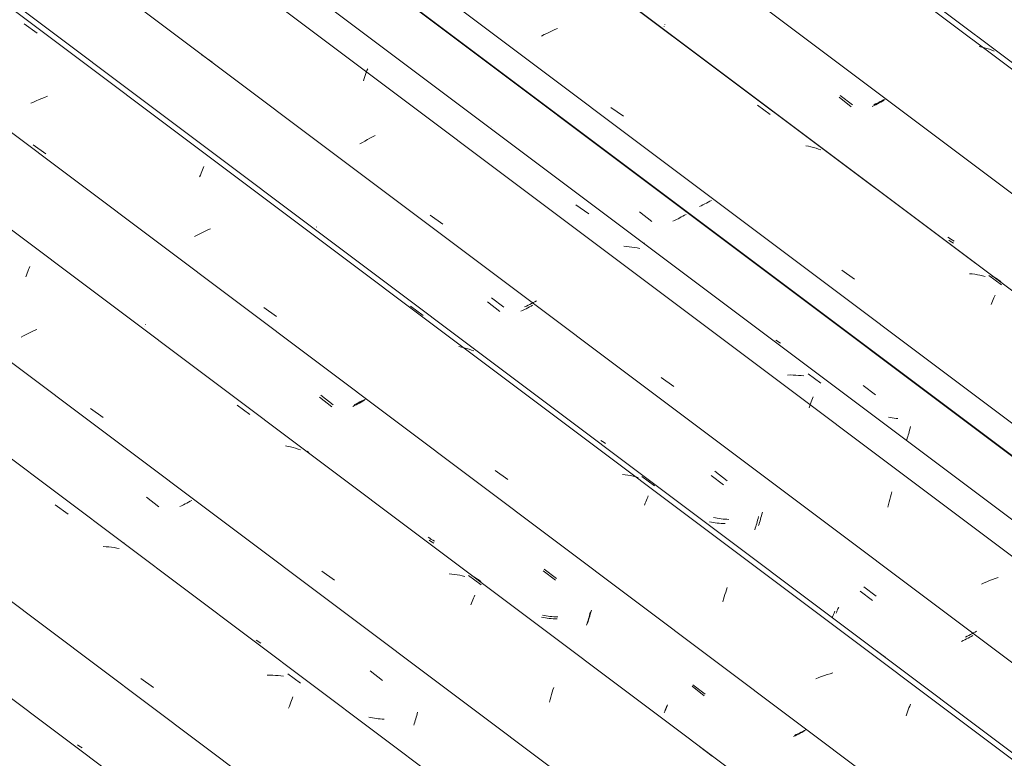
# Model space of a CAD drawing. Header units: metres. Extents: x 6.5 to 21.8, y 0.9 to 11.2.
# Tile 76 of 112: x 14.709 to 15.45, y 6.915 to 7.471. Entities that reach past the tile are written whole.
import ezdxf

# ---------------------------------------------------------------- set-up
doc = ezdxf.new("R2010")
doc.units = ezdxf.units.M
doc.layers.add('A-GLAZ-CWMG', color=7, linetype='Continuous', lineweight=5)

# ---------------------------------------------------------------- blocks, each defined once
blk = doc.blocks.new('FP_66-ISO_02')
at = {"layer": 'A-GLAZ-CWMG'}
blk.add_line((17.18028, 5.10102), (13.73104, 7.68987), dxfattribs=at)
blk = doc.blocks.new('FP_67-ISO_02')
at = {"layer": 'A-GLAZ-CWMG', "color": 9, "true_color": 0xc0c0c0}
for p, q in [((14.75379, 6.92467), (14.75266, 6.92546)), ((14.75495, 6.92391), (14.75379, 6.92467)), ((14.75613, 6.92318), (14.75495, 6.92391))]:
    blk.add_line(p, q, dxfattribs=at)
blk = doc.blocks.new('FP_68-ISO_02')
at = {"layer": 'A-GLAZ-CWMG'}
blk.add_line((17.31428, 5.18068), (13.73104, 7.8701), dxfattribs=at)
at = {"layer": 'A-GLAZ-CWMG', "color": 9, "true_color": 0xc0c0c0}
for p, q in [((14.73601, 7.10602), (14.74564, 7.09904)), ((14.78768, 7.07755), (14.78764, 7.07765)), ((14.78769, 7.0774), (14.78768, 7.07755)), ((14.77418, 7.07453), (14.77212, 7.07465)), ((14.77621, 7.07436), (14.77418, 7.07453)), ((14.77823, 7.07413), (14.77621, 7.07436)), ((14.78023, 7.07385), (14.77823, 7.07413)), ((14.7822, 7.07352), (14.78023, 7.07385)), ((14.78415, 7.07313), (14.7822, 7.07352)), ((14.80038, 6.97543), (14.80996, 6.96873)), ((14.89749, 6.97783), (14.8954, 6.97781)), ((14.89958, 6.9778), (14.89749, 6.97783)), ((14.90164, 6.97773), (14.89958, 6.9778)), ((14.90369, 6.97759), (14.90164, 6.97773)), ((14.90573, 6.97741), (14.90369, 6.97759)), ((14.90774, 6.97717), (14.90573, 6.97741)), ((14.91093, 6.97882), (14.92054, 6.9718)), ((14.91266, 6.95607), (14.9132, 6.95749)), ((14.9132, 6.95749), (14.91373, 6.95886)), ((14.91373, 6.95886), (14.91425, 6.96018)), ((14.91425, 6.96018), (14.91476, 6.96146)), ((14.91157, 6.95311), (14.91212, 6.95461)), ((14.91212, 6.95461), (14.91266, 6.95607))]:
    blk.add_line(p, q, dxfattribs=at)
blk = doc.blocks.new('FP_69-ISO_02')
at = {"layer": 'A-GLAZ-CWMG', "color": 9, "true_color": 0xc0c0c0}
for p, q in [((14.80473, 7.1117), (14.81399, 7.10452)), ((14.83106, 7.10538), (14.82972, 7.10473)), ((14.83239, 7.10603), (14.83106, 7.10538)), ((14.83369, 7.10669), (14.83239, 7.10603)), ((14.83497, 7.10736), (14.83369, 7.10669)), ((14.83623, 7.10802), (14.83497, 7.10736)), ((14.83746, 7.10869), (14.83623, 7.10802)), ((14.83867, 7.10937), (14.83746, 7.10869)), ((14.88835, 7.0034), (14.88723, 7.0042)), ((14.8895, 7.00264), (14.88835, 7.0034)), ((14.89068, 7.0019), (14.8895, 7.00264)), ((14.97293, 6.98111), (14.98218, 6.97393)), ((15.00824, 6.94882), (15.00858, 6.95015)), ((14.97323, 6.94596), (14.97182, 6.94626)), ((14.97465, 6.94569), (14.97323, 6.94596)), ((14.97609, 6.94546), (14.97465, 6.94569)), ((14.97754, 6.94526), (14.97609, 6.94546)), ((14.979, 6.94509), (14.97754, 6.94526)), ((14.98047, 6.94496), (14.979, 6.94509)), ((14.98195, 6.94487), (14.98047, 6.94496)), ((14.98343, 6.9448), (14.98195, 6.94487)), ((15.0061, 6.94137), (15.00647, 6.94255)), ((15.00647, 6.94255), (15.00683, 6.94375)), ((15.00683, 6.94375), (15.0072, 6.94498)), ((15.0072, 6.94498), (15.00755, 6.94624)), ((15.00755, 6.94624), (15.0079, 6.94752)), ((15.0079, 6.94752), (15.00824, 6.94882)), ((15.00573, 6.94022), (15.0061, 6.94137))]:
    blk.add_line(p, q, dxfattribs=at)
blk = doc.blocks.new('FP_70-ISO_02')
at = {"layer": 'A-GLAZ-CWMG'}
blk.add_line((17.44484, 5.25508), (13.74519, 8.03187), dxfattribs=at)
at = {"layer": 'A-GLAZ-CWMG', "color": 9, "true_color": 0xc0c0c0}
for p, q in [((14.71541, 7.2817), (14.71593, 7.283)), ((14.71593, 7.283), (14.71645, 7.28425)), ((14.71645, 7.28425), (14.71695, 7.28546)), ((14.71379, 7.27751), (14.71434, 7.27896)), ((14.71434, 7.27896), (14.71488, 7.28035)), ((14.71488, 7.28035), (14.71541, 7.2817)), ((14.71217, 7.23325), (14.71024, 7.23223)), ((14.71413, 7.23426), (14.71217, 7.23325)), ((14.71611, 7.23525), (14.71413, 7.23426)), ((14.71811, 7.23621), (14.71611, 7.23525)), ((14.72013, 7.23715), (14.71811, 7.23621)), ((14.72218, 7.23806), (14.72013, 7.23715)), ((14.87279, 7.181), (14.88237, 7.17397)), ((14.76246, 7.17855), (14.77202, 7.17183)), ((14.91109, 7.15005), (14.90912, 7.15041)), ((14.91303, 7.14962), (14.91109, 7.15005)), ((14.91494, 7.14915), (14.91303, 7.14962)), ((14.91683, 7.14861), (14.91494, 7.14915)), ((14.91868, 7.14803), (14.91683, 7.14861)), ((14.92051, 7.14738), (14.91868, 7.14803)), ((14.93646, 7.05621), (14.94604, 7.04947)), ((15.03435, 7.05395), (15.03231, 7.05415)), ((15.03636, 7.0537), (15.03435, 7.05395)), ((15.03834, 7.05339), (15.03636, 7.0537)), ((15.04031, 7.05302), (15.03834, 7.05339)), ((15.04225, 7.05261), (15.04031, 7.05302)), ((15.04416, 7.05213), (15.04225, 7.05261)), ((15.04695, 7.05288), (15.05652, 7.04582)), ((15.0487, 7.03082), (15.04923, 7.03214)), ((15.04923, 7.03214), (15.04975, 7.03342)), ((15.04975, 7.03342), (15.05025, 7.03464)), ((15.05025, 7.03464), (15.05075, 7.03582)), ((15.05075, 7.03582), (15.05123, 7.03694)), ((15.05123, 7.03694), (15.05169, 7.03802)), ((15.10937, 6.96325), (15.10991, 6.96504)), ((15.10991, 6.96504), (15.11045, 6.9668)), ((15.11045, 6.9668), (15.111, 6.96851)), ((15.10781, 6.95767), (15.10832, 6.95957)), ((15.10832, 6.95957), (15.10884, 6.96143)), ((15.10884, 6.96143), (15.10937, 6.96325)), ((15.22076, 6.92413), (15.2303, 6.91704))]:
    blk.add_line(p, q, dxfattribs=at)
blk = doc.blocks.new('FP_71-ISO_02')
at = {"layer": 'A-GLAZ-CWMG', "color": 9, "true_color": 0xc0c0c0}
for p, q in [((14.80319, 7.24024), (14.80317, 7.24034)), ((14.80323, 7.24017), (14.80319, 7.24024)), ((14.93477, 7.18703), (14.94403, 7.17985)), ((14.96111, 7.1807), (14.95977, 7.18006)), ((14.96243, 7.18135), (14.96111, 7.1807)), ((14.96373, 7.18201), (14.96243, 7.18135)), ((14.965, 7.18267), (14.96373, 7.18201)), ((14.96626, 7.18334), (14.965, 7.18267)), ((14.96749, 7.184), (14.96626, 7.18334)), ((14.96869, 7.18467), (14.96749, 7.184)), ((15.01839, 7.07873), (15.01726, 7.07953)), ((15.01954, 7.07797), (15.01839, 7.07873)), ((15.02072, 7.07724), (15.01954, 7.07797)), ((15.10299, 7.05646), (15.11224, 7.04928)), ((15.13796, 7.02288), (15.13831, 7.02418)), ((15.13831, 7.02418), (15.13864, 7.02551)), ((15.10329, 7.0213), (15.10188, 7.0216)), ((15.10471, 7.02104), (15.10329, 7.0213)), ((15.10615, 7.02081), (15.10471, 7.02104)), ((15.10759, 7.02061), (15.10615, 7.02081)), ((15.10905, 7.02045), (15.10759, 7.02061)), ((15.11052, 7.02032), (15.10905, 7.02045)), ((15.112, 7.02022), (15.11052, 7.02032)), ((15.11349, 7.02016), (15.112, 7.02022)), ((15.13579, 7.01558), (15.13616, 7.01673)), ((15.13616, 7.01673), (15.13653, 7.01791)), ((15.13653, 7.01791), (15.1369, 7.01911)), ((15.1369, 7.01911), (15.13726, 7.02034)), ((15.13726, 7.02034), (15.13761, 7.0216)), ((15.13761, 7.0216), (15.13796, 7.02288)), ((15.21509, 6.96949), (15.22434, 6.96231)), ((15.19418, 6.94969), (15.19436, 6.95013)), ((15.19436, 6.95013), (15.19457, 6.9506)), ((15.19457, 6.9506), (15.19479, 6.95111)), ((15.19479, 6.95111), (15.19502, 6.95166)), ((15.19502, 6.95166), (15.19528, 6.95224)), ((15.19528, 6.95224), (15.19554, 6.95285)), ((15.19554, 6.95285), (15.19582, 6.95351)), ((15.19582, 6.95351), (15.19611, 6.95419)), ((15.2976, 6.93478), (15.2964, 6.93414)), ((15.29878, 6.93542), (15.2976, 6.93478)), ((15.29993, 6.93606), (15.29878, 6.93542)), ((15.29268, 6.93225), (15.2914, 6.93163)), ((15.29394, 6.93288), (15.29268, 6.93225)), ((15.29518, 6.93351), (15.29394, 6.93288)), ((15.2964, 6.93414), (15.29518, 6.93351))]:
    blk.add_line(p, q, dxfattribs=at)
blk = doc.blocks.new('FP_72-ISO_02')
at = {"layer": 'A-GLAZ-CWMG'}
blk.add_line((17.5743, 5.32967), (13.32806, 8.51671), dxfattribs=at)
at = {"layer": 'A-GLAZ-CWMG', "color": 9, "true_color": 0xc0c0c0}
for p, q in [((14.71263, 7.46797), (14.72223, 7.46099)), ((14.71964, 7.40914), (14.71762, 7.4082)), ((14.72168, 7.41005), (14.71964, 7.40914)), ((14.72373, 7.41094), (14.72168, 7.41005)), ((14.72581, 7.4118), (14.72373, 7.41094)), ((14.7279, 7.41263), (14.72581, 7.4118)), ((14.73, 7.41342), (14.7279, 7.41263)), ((14.7193, 7.37682), (14.72884, 7.37009)), ((14.84567, 7.35557), (14.84619, 7.35687)), ((14.84619, 7.35687), (14.84671, 7.35813)), ((14.84671, 7.35813), (14.84722, 7.35934)), ((14.84722, 7.35934), (14.84771, 7.36051)), ((14.84459, 7.35281), (14.84513, 7.35421)), ((14.84513, 7.35421), (14.84567, 7.35557)), ((14.85082, 7.3129), (14.84878, 7.31199)), ((14.85287, 7.31379), (14.85082, 7.3129)), ((14.84279, 7.30908), (14.84084, 7.30807)), ((14.84477, 7.31007), (14.84279, 7.30908)), ((14.84676, 7.31104), (14.84477, 7.31007)), ((14.84878, 7.31199), (14.84676, 7.31104)), ((14.89291, 7.25441), (14.90247, 7.24767)), ((15.00329, 7.25556), (15.01287, 7.24852)), ((15.04161, 7.22471), (15.03967, 7.22512)), ((15.04353, 7.22425), (15.04161, 7.22471)), ((15.04543, 7.22372), (15.04353, 7.22425)), ((15.04729, 7.22314), (15.04543, 7.22372)), ((15.04913, 7.22251), (15.04729, 7.22314)), ((15.05093, 7.22182), (15.04913, 7.22251)), ((15.06688, 7.1319), (15.07646, 7.12516)), ((15.16485, 7.12873), (15.16283, 7.12897)), ((15.16684, 7.12844), (15.16485, 7.12873)), ((15.16882, 7.12809), (15.16684, 7.12844)), ((15.17076, 7.12769), (15.16882, 7.12809)), ((15.17269, 7.12722), (15.17076, 7.12769)), ((15.17458, 7.12671), (15.17269, 7.12722)), ((15.17729, 7.1273), (15.18685, 7.12023)), ((15.18175, 7.11185), (15.18221, 7.11288)), ((15.17926, 7.1059), (15.17979, 7.10719)), ((15.17979, 7.10719), (15.1803, 7.10842)), ((15.1803, 7.10842), (15.1808, 7.10962)), ((15.1808, 7.10962), (15.18128, 7.11076)), ((15.18128, 7.11076), (15.18175, 7.11185)), ((15.23934, 7.03679), (15.23988, 7.0386)), ((15.23988, 7.0386), (15.24042, 7.04036)), ((15.24042, 7.04036), (15.24097, 7.04209)), ((15.24097, 7.04209), (15.24152, 7.04379)), ((15.2383, 7.03307), (15.23881, 7.03495)), ((15.23881, 7.03495), (15.23934, 7.03679)), ((15.35093, 6.99844), (15.36047, 6.99133)), ((15.31893, 6.97897), (15.31679, 6.97829)), ((15.32108, 6.9796), (15.31893, 6.97897)), ((15.31043, 6.97604), (15.30834, 6.97523)), ((15.31254, 6.97683), (15.31043, 6.97604)), ((15.31466, 6.97758), (15.31254, 6.97683)), ((15.31679, 6.97829), (15.31466, 6.97758)), ((15.37667, 6.94889), (15.37722, 6.9504)), ((15.37722, 6.9504), (15.37777, 6.95187)), ((15.37777, 6.95187), (15.37831, 6.95329)), ((15.37831, 6.95329), (15.37885, 6.95467)), ((15.37885, 6.95467), (15.37938, 6.956)), ((15.37611, 6.94734), (15.37667, 6.94889))]:
    blk.add_line(p, q, dxfattribs=at)
blk = doc.blocks.new('FP_73-ISO_02')
at = {"layer": 'A-GLAZ-CWMG', "color": 9, "true_color": 0xc0c0c0}
for p, q in [((14.9325, 7.31514), (14.93249, 7.31524)), ((14.93254, 7.31507), (14.9325, 7.31514)), ((15.06413, 7.26191), (15.07338, 7.25473)), ((15.09047, 7.25557), (15.08914, 7.25493)), ((15.09179, 7.25622), (15.09047, 7.25557)), ((15.09308, 7.25687), (15.09179, 7.25622)), ((15.09435, 7.25753), (15.09308, 7.25687)), ((15.0956, 7.25819), (15.09435, 7.25753)), ((15.09682, 7.25885), (15.0956, 7.25819)), ((15.09802, 7.25951), (15.09682, 7.25885)), ((15.14772, 7.15362), (15.14659, 7.15442)), ((15.14887, 7.15286), (15.14772, 7.15362)), ((15.15005, 7.15213), (15.14887, 7.15286)), ((15.23235, 7.13136), (15.2416, 7.12419)), ((15.26697, 7.09651), (15.26732, 7.09779)), ((15.26732, 7.09779), (15.26767, 7.09909)), ((15.26767, 7.09909), (15.268, 7.10042)), ((15.23263, 7.09622), (15.23122, 7.09652)), ((15.23406, 7.09596), (15.23263, 7.09622)), ((15.2355, 7.09573), (15.23406, 7.09596)), ((15.23694, 7.09553), (15.2355, 7.09573)), ((15.23841, 7.09537), (15.23694, 7.09553)), ((15.23988, 7.09524), (15.23841, 7.09537)), ((15.24136, 7.09514), (15.23988, 7.09524)), ((15.24285, 7.09508), (15.24136, 7.09514)), ((15.26515, 7.09049), (15.26552, 7.09164)), ((15.26552, 7.09164), (15.26589, 7.09282)), ((15.26589, 7.09282), (15.26625, 7.09403)), ((15.26625, 7.09403), (15.26661, 7.09526)), ((15.26661, 7.09526), (15.26697, 7.09651)), ((15.34446, 7.0444), (15.35371, 7.03723)), ((15.32353, 7.0246), (15.32372, 7.02504)), ((15.32372, 7.02504), (15.32392, 7.02551)), ((15.32392, 7.02551), (15.32414, 7.02603)), ((15.32414, 7.02603), (15.32438, 7.02657)), ((15.32438, 7.02657), (15.32463, 7.02715)), ((15.32463, 7.02715), (15.3249, 7.02777)), ((15.3249, 7.02777), (15.32518, 7.02843)), ((15.32518, 7.02843), (15.32547, 7.02912)), ((15.42574, 7.00902), (15.42453, 7.00839)), ((15.42693, 7.00965), (15.42574, 7.00902)), ((15.4281, 7.01028), (15.42693, 7.00965)), ((15.42924, 7.01091), (15.4281, 7.01028)), ((15.42206, 7.00715), (15.42079, 7.00654)), ((15.4233, 7.00777), (15.42206, 7.00715)), ((15.42453, 7.00839), (15.4233, 7.00777))]:
    blk.add_line(p, q, dxfattribs=at)
blk = doc.blocks.new('FP_74-ISO_02')
at = {"layer": 'A-GLAZ-CWMG'}
blk.add_line((17.68687, 5.3928), (13.32806, 8.66433), dxfattribs=at)
blk = doc.blocks.new('FP_75-ISO_02')
at = {"layer": 'A-GLAZ-CWMG', "color": 9, "true_color": 0xc0c0c0}
for p, q in [((15.17565, 7.32644), (15.18491, 7.31926)), ((15.202, 7.32008), (15.20069, 7.31945)), ((15.20329, 7.32071), (15.202, 7.32008)), ((15.20456, 7.32134), (15.20329, 7.32071)), ((15.20581, 7.32198), (15.20456, 7.32134)), ((15.20704, 7.32263), (15.20581, 7.32198)), ((15.20824, 7.32328), (15.20704, 7.32263)), ((15.20943, 7.32393), (15.20824, 7.32328)), ((15.21059, 7.32458), (15.20943, 7.32393)), ((15.34387, 7.1959), (15.35312, 7.18872)), ((15.37918, 7.16364), (15.37952, 7.16496)), ((15.37703, 7.1562), (15.3774, 7.15738)), ((15.3774, 7.15738), (15.37776, 7.15858)), ((15.37776, 7.15858), (15.37813, 7.15981)), ((15.37813, 7.15981), (15.37848, 7.16106)), ((15.37848, 7.16106), (15.37883, 7.16234)), ((15.37883, 7.16234), (15.37918, 7.16364)), ((15.37666, 7.15505), (15.37703, 7.1562))]:
    blk.add_line(p, q, dxfattribs=at)
blk = doc.blocks.new('Rectangular Mullion - Telha Fibrocimento - Ondulada-1908998-ISO_02')
at = {"layer": 'A-GLAZ-CWMG'}
for p, q in [((17.74922, 5.42166), (13.32806, 8.73999)), ((17.74701, 5.42293), (13.32806, 8.73959)), ((17.50554, 5.2826), (13.32806, 8.41803)), ((17.37549, 5.20734), (13.73104, 7.9427)), ((17.241, 5.12827), (13.73104, 7.76269))]:
    blk.add_line(p, q, dxfattribs=at)
for name in ['FP_72-ISO_02', 'FP_74-ISO_02', 'FP_75-ISO_02', 'FP_70-ISO_02', 'FP_73-ISO_02', 'FP_68-ISO_02', 'FP_71-ISO_02', 'FP_69-ISO_02', 'FP_67-ISO_02', 'FP_66-ISO_02']:
    blk.add_blockref(name, (0, 0), dxfattribs=at)
blk = doc.blocks.new('FP_84-ISO_02')
at = {"layer": 'A-GLAZ-CWMG'}
blk.add_line((17.44693, 5.25349), (13.74519, 8.03186), dxfattribs=at)
at = {"layer": 'A-GLAZ-CWMG', "color": 9, "true_color": 0xc0c0c0}
for p, q in [((14.92685, 7.14553), (14.92548, 7.14651)), ((15.05081, 7.05188), (15.04936, 7.05265)), ((15.05222, 7.05107), (15.05081, 7.05188)), ((15.05361, 7.05021), (15.05222, 7.05107)), ((15.05497, 7.04931), (15.05361, 7.05021)), ((15.0563, 7.04837), (15.05497, 7.04931))]:
    blk.add_line(p, q, dxfattribs=at)
blk = doc.blocks.new('FP_85-ISO_02')
at = {"layer": 'A-GLAZ-CWMG', "color": 9, "true_color": 0xc0c0c0}
for p, q in [((14.80382, 7.2415), (14.80383, 7.24165)), ((14.80384, 7.2414), (14.80382, 7.2415)), ((14.93577, 7.18846), (14.94501, 7.18127)), ((14.96234, 7.18208), (14.96089, 7.1814)), ((14.96378, 7.18277), (14.96234, 7.18208)), ((14.96519, 7.18347), (14.96378, 7.18277)), ((14.96658, 7.18418), (14.96519, 7.18347)), ((14.96794, 7.18489), (14.96658, 7.18418)), ((14.96928, 7.1856), (14.96794, 7.18489)), ((15.01774, 7.08087), (15.01662, 7.08168)), ((15.01889, 7.08009), (15.01774, 7.08087)), ((15.02006, 7.07935), (15.01889, 7.08009)), ((15.02125, 7.07864), (15.02006, 7.07935)), ((15.10378, 7.05773), (15.11301, 7.05055)), ((15.13813, 7.02238), (15.13855, 7.02382)), ((15.13855, 7.02382), (15.13895, 7.02528)), ((15.13895, 7.02528), (15.13935, 7.02678)), ((15.10388, 7.02282), (15.10247, 7.02312)), ((15.10531, 7.02256), (15.10388, 7.02282)), ((15.10675, 7.02233), (15.10531, 7.02256)), ((15.1082, 7.02213), (15.10675, 7.02233)), ((15.10966, 7.02196), (15.1082, 7.02213)), ((15.11114, 7.02183), (15.10966, 7.02196)), ((15.11262, 7.02173), (15.11114, 7.02183)), ((15.11411, 7.02166), (15.11262, 7.02173)), ((15.13643, 7.01696), (15.13686, 7.01827)), ((15.13686, 7.01827), (15.13729, 7.0196)), ((15.13729, 7.0196), (15.13771, 7.02098)), ((15.13771, 7.02098), (15.13813, 7.02238)), ((15.21573, 6.97066), (15.22497, 6.96348)), ((15.19466, 6.95119), (15.19488, 6.9517)), ((15.19488, 6.9517), (15.19512, 6.95225)), ((15.19512, 6.95225), (15.19539, 6.95284)), ((15.19539, 6.95284), (15.19567, 6.95349)), ((15.19567, 6.95349), (15.19597, 6.95417)), ((15.19597, 6.95417), (15.19629, 6.95491)), ((15.19629, 6.95491), (15.19663, 6.95568)), ((15.29721, 6.93496), (15.29599, 6.93435)), ((15.29841, 6.93557), (15.29721, 6.93496)), ((15.29959, 6.93619), (15.29841, 6.93557)), ((15.30075, 6.93681), (15.29959, 6.93619)), ((15.29351, 6.93315), (15.29224, 6.93256)), ((15.29476, 6.93375), (15.29351, 6.93315)), ((15.29599, 6.93435), (15.29476, 6.93375))]:
    blk.add_line(p, q, dxfattribs=at)
blk = doc.blocks.new('FP_86-ISO_02')
at = {"layer": 'A-GLAZ-CWMG'}
blk.add_line((17.57131, 5.32678), (13.32806, 8.51158), dxfattribs=at)
blk = doc.blocks.new('FP_87-ISO_02')
at = {"layer": 'A-GLAZ-CWMG', "color": 9, "true_color": 0xc0c0c0}
for p, q in [((15.0613, 7.25874), (15.07055, 7.25155)), ((15.08895, 7.253), (15.08765, 7.25237)), ((15.09023, 7.25364), (15.08895, 7.253)), ((15.09149, 7.25429), (15.09023, 7.25364)), ((15.09272, 7.25494), (15.09149, 7.25429)), ((15.09394, 7.25559), (15.09272, 7.25494)), ((15.09513, 7.25624), (15.09394, 7.25559)), ((15.08765, 7.25237), (15.08634, 7.25174)), ((15.22949, 7.12816), (15.23874, 7.12098)), ((15.22974, 7.09306), (15.22833, 7.09336)), ((15.23116, 7.0928), (15.22974, 7.09306)), ((15.2326, 7.09257), (15.23116, 7.0928)), ((15.23405, 7.09237), (15.2326, 7.09257)), ((15.23551, 7.09221), (15.23405, 7.09237)), ((15.23698, 7.09208), (15.23551, 7.09221)), ((15.23846, 7.09198), (15.23698, 7.09208)), ((15.23995, 7.09192), (15.23846, 7.09198)), ((15.263, 7.08963), (15.26337, 7.09083)), ((15.26337, 7.09083), (15.26373, 7.09206)), ((15.26373, 7.09206), (15.26409, 7.09331)), ((15.26409, 7.09331), (15.26444, 7.09459)), ((15.26444, 7.09459), (15.26479, 7.09589)), ((15.26479, 7.09589), (15.26512, 7.09721)), ((15.26226, 7.08731), (15.26263, 7.08846)), ((15.26263, 7.08846), (15.263, 7.08963)), ((15.34157, 7.04118), (15.35082, 7.034)), ((15.32123, 7.02287), (15.32147, 7.02341)), ((15.32147, 7.02341), (15.32172, 7.024)), ((15.32172, 7.024), (15.32199, 7.02461)), ((15.32199, 7.02461), (15.32227, 7.02527)), ((15.32227, 7.02527), (15.32256, 7.02595)), ((15.32061, 7.02144), (15.3208, 7.02188)), ((15.3208, 7.02188), (15.32101, 7.02236)), ((15.32101, 7.02236), (15.32123, 7.02287)), ((15.4192, 7.00388), (15.41794, 7.00327)), ((15.42045, 7.00449), (15.4192, 7.00388)), ((15.42168, 7.00511), (15.42045, 7.00449)), ((15.42289, 7.00573), (15.42168, 7.00511)), ((15.42407, 7.00636), (15.42289, 7.00573)), ((15.42524, 7.00698), (15.42407, 7.00636)), ((15.42639, 7.00761), (15.42524, 7.00698))]:
    blk.add_line(p, q, dxfattribs=at)
blk = doc.blocks.new('FP_88-ISO_02')
at = {"layer": 'A-GLAZ-CWMG'}
blk.add_line((17.70532, 5.40644), (13.32806, 8.69181), dxfattribs=at)
at = {"layer": 'A-GLAZ-CWMG', "color": 9, "true_color": 0xc0c0c0}
for p, q in [((14.84623, 7.4447), (14.85409, 7.43916)), ((14.96942, 7.42983), (14.96996, 7.43131)), ((14.96996, 7.43131), (14.97051, 7.43275)), ((14.97051, 7.43275), (14.97104, 7.43414)), ((14.96777, 7.42513), (14.96832, 7.42674)), ((14.96832, 7.42674), (14.96887, 7.4283)), ((14.96887, 7.4283), (14.96942, 7.42983)), ((14.96891, 7.37978), (14.96703, 7.37872)), ((14.97081, 7.38083), (14.96891, 7.37978)), ((14.97274, 7.38186), (14.97081, 7.38083)), ((14.97469, 7.38287), (14.97274, 7.38186)), ((14.97667, 7.38386), (14.97469, 7.38287)), ((14.96703, 7.37872), (14.96518, 7.37764)), ((15.12774, 7.33187), (15.13735, 7.32489)), ((15.01798, 7.32388), (15.02753, 7.31717)), ((15.16588, 7.30043), (15.16383, 7.30058)), ((15.16791, 7.30023), (15.16588, 7.30043)), ((15.16991, 7.29998), (15.16791, 7.30023)), ((15.1719, 7.29967), (15.16991, 7.29998)), ((15.17387, 7.29931), (15.1719, 7.29967)), ((15.17581, 7.2989), (15.17387, 7.29931)), ((15.17921, 7.30287), (15.17919, 7.30299)), ((15.19182, 7.20186), (15.20139, 7.19515)), ((15.28906, 7.20375), (15.28697, 7.20374)), ((15.29114, 7.2037), (15.28906, 7.20375)), ((15.2932, 7.2036), (15.29114, 7.2037)), ((15.29525, 7.20345), (15.2932, 7.2036)), ((15.29728, 7.20325), (15.29525, 7.20345)), ((15.29928, 7.20299), (15.29728, 7.20325)), ((15.30245, 7.20456), (15.31205, 7.19753)), ((15.3058, 7.18614), (15.30631, 7.1874)), ((15.30313, 7.17915), (15.30367, 7.18064)), ((15.30367, 7.18064), (15.30421, 7.18208)), ((15.30421, 7.18208), (15.30475, 7.18348)), ((15.30475, 7.18348), (15.30528, 7.18483)), ((15.30528, 7.18483), (15.3058, 7.18614)), ((15.36449, 7.11207), (15.36501, 7.11394)), ((15.36501, 7.11394), (15.36553, 7.11577)), ((15.36254, 7.1043), (15.36301, 7.10629)), ((15.36301, 7.10629), (15.36349, 7.10825)), ((15.36349, 7.10825), (15.36398, 7.11018)), ((15.36398, 7.11018), (15.36449, 7.11207)), ((15.43488, 7.04729), (15.43284, 7.04637)), ((15.43693, 7.04818), (15.43488, 7.04729)), ((15.43901, 7.04904), (15.43693, 7.04818)), ((15.44109, 7.04988), (15.43901, 7.04904)), ((15.44319, 7.05068), (15.44109, 7.04988)), ((15.44531, 7.05144), (15.44319, 7.05068))]:
    blk.add_line(p, q, dxfattribs=at)
blk = doc.blocks.new('FP_89-ISO_02')
at = {"layer": 'A-GLAZ-CWMG', "color": 9, "true_color": 0xc0c0c0}
for p, q in [((15.0641, 7.39072), (15.06408, 7.39082)), ((15.06415, 7.39066), (15.0641, 7.39072)), ((15.22844, 7.33448), (15.2272, 7.33381)), ((15.22965, 7.33516), (15.22844, 7.33448)), ((15.22201, 7.33114), (15.22065, 7.33049)), ((15.22334, 7.3318), (15.22201, 7.33114)), ((15.22465, 7.33247), (15.22334, 7.3318)), ((15.22594, 7.33313), (15.22465, 7.33247)), ((15.2272, 7.33381), (15.22594, 7.33313)), ((15.27937, 7.22918), (15.27824, 7.22998)), ((15.28052, 7.22841), (15.27937, 7.22918)), ((15.28169, 7.22768), (15.28052, 7.22841)), ((15.36428, 7.17176), (15.36287, 7.17205)), ((15.3657, 7.17149), (15.36428, 7.17176)), ((15.36714, 7.17126), (15.3657, 7.17149)), ((15.36859, 7.17107), (15.36714, 7.17126)), ((15.37005, 7.17091), (15.36859, 7.17107))]:
    blk.add_line(p, q, dxfattribs=at)
blk = doc.blocks.new('FP_90-ISO_02')
at = {"layer": 'A-GLAZ-CWMG'}
blk.add_line((17.83587, 5.48084), (13.32806, 8.8642), dxfattribs=at)
at = {"layer": 'A-GLAZ-CWMG', "color": 9, "true_color": 0xc0c0c0}
for p, q in [((15.10581, 7.46082), (15.10385, 7.45983)), ((15.10781, 7.4618), (15.10581, 7.46082)), ((15.10982, 7.46274), (15.10781, 7.4618)), ((15.11185, 7.46367), (15.10982, 7.46274)), ((15.11391, 7.46456), (15.11185, 7.46367)), ((15.10385, 7.45983), (15.1019, 7.45881)), ((15.15397, 7.40511), (15.16353, 7.39837)), ((15.26438, 7.40672), (15.27395, 7.39969)), ((15.30266, 7.37582), (15.3007, 7.37621)), ((15.30459, 7.37538), (15.30266, 7.37582)), ((15.30649, 7.37488), (15.30459, 7.37538)), ((15.30837, 7.37432), (15.30649, 7.37488)), ((15.31022, 7.37371), (15.30837, 7.37432)), ((15.31203, 7.37304), (15.31022, 7.37371)), ((15.32787, 7.28252), (15.33745, 7.27578)), ((15.42581, 7.27977), (15.42379, 7.27998)), ((15.42782, 7.2795), (15.42581, 7.27977)), ((15.4298, 7.27917), (15.42782, 7.2795)), ((15.43176, 7.27879), (15.4298, 7.27917)), ((15.43369, 7.27835), (15.43176, 7.27879)), ((15.4356, 7.27786), (15.43369, 7.27835)), ((15.43836, 7.27855), (15.44792, 7.27148)), ((15.44121, 7.25933), (15.44171, 7.26054)), ((15.44171, 7.26054), (15.44221, 7.2617)), ((15.44221, 7.2617), (15.44269, 7.26281)), ((15.44269, 7.26281), (15.44315, 7.26387)), ((15.44017, 7.25676), (15.44069, 7.25807)), ((15.44069, 7.25807), (15.44121, 7.25933))]:
    blk.add_line(p, q, dxfattribs=at)
blk = doc.blocks.new('FP_91-ISO_02')
at = {"layer": 'A-GLAZ-CWMG', "color": 9, "true_color": 0xc0c0c0}
for p, q in [((15.19412, 7.46606), (15.1941, 7.46616)), ((15.19416, 7.466), (15.19412, 7.46606)), ((15.32568, 7.41276), (15.33494, 7.40558)), ((15.35724, 7.40911), (15.35597, 7.40844)), ((15.35848, 7.40978), (15.35724, 7.40911)), ((15.35969, 7.41046), (15.35848, 7.40978)), ((15.35205, 7.40645), (15.35069, 7.4058)), ((15.35338, 7.4071), (15.35205, 7.40645)), ((15.35469, 7.40777), (15.35338, 7.4071)), ((15.35597, 7.40844), (15.35469, 7.40777)), ((15.40939, 7.30451), (15.40827, 7.30531)), ((15.41054, 7.30375), (15.40939, 7.30451)), ((15.41172, 7.30302), (15.41054, 7.30375))]:
    blk.add_line(p, q, dxfattribs=at)
blk = doc.blocks.new('FP_92-ISO_02')
at = {"layer": 'A-GLAZ-CWMG'}
blk.add_line((17.96533, 5.55544), (13.32806, 9.03596), dxfattribs=at)
at = {"layer": 'A-GLAZ-CWMG', "color": 9, "true_color": 0xc0c0c0}
for p, q in [((15.43317, 7.45047), (15.43123, 7.45091)), ((15.43508, 7.44998), (15.43317, 7.45047)), ((15.43696, 7.44944), (15.43508, 7.44998)), ((15.43882, 7.44883), (15.43696, 7.44944)), ((15.44064, 7.44818), (15.43882, 7.44883)), ((15.44243, 7.44746), (15.44064, 7.44818))]:
    blk.add_line(p, q, dxfattribs=at)
blk = doc.blocks.new('Rectangular Mullion - Telha Fibrocimento - Ondulada-V79-ISO_02')
at = {"layer": 'A-GLAZ-CWMG'}
for p, q in [((17.89657, 5.50837), (13.32806, 8.93728)), ((17.76652, 5.4331), (13.32806, 8.76441)), ((17.63203, 5.35404), (13.32806, 8.5844))]:
    blk.add_line(p, q, dxfattribs=at)
for name in ['FP_92-ISO_02', 'FP_90-ISO_02', 'FP_88-ISO_02', 'FP_91-ISO_02', 'FP_86-ISO_02', 'FP_89-ISO_02', 'FP_87-ISO_02', 'FP_84-ISO_02', 'FP_85-ISO_02']:
    blk.add_blockref(name, (0, 0), dxfattribs=at)
blk = doc.blocks.new('FP_103-ISO_02')
at = {"layer": 'A-GLAZ-CWMG'}
blk.add_line((17.83796, 5.47925), (13.32806, 8.86418), dxfattribs=at)
at = {"layer": 'A-GLAZ-CWMG', "color": 9, "true_color": 0xc0c0c0}
for p, q in [((15.44201, 7.27755), (15.44056, 7.27833)), ((15.44343, 7.27674), (15.44201, 7.27755)), ((15.44481, 7.27587), (15.44343, 7.27674)), ((15.44617, 7.27497), (15.44481, 7.27587)), ((15.44749, 7.27402), (15.44617, 7.27497))]:
    blk.add_line(p, q, dxfattribs=at)
blk = doc.blocks.new('FP_104-ISO_02')
at = {"layer": 'A-GLAZ-CWMG', "color": 9, "true_color": 0xc0c0c0}
for p, q in [((15.19471, 7.46735), (15.19472, 7.46749)), ((15.19474, 7.46725), (15.19471, 7.46735)), ((15.32663, 7.41415), (15.33588, 7.40696)), ((15.35553, 7.40889), (15.35429, 7.40829)), ((15.35675, 7.40951), (15.35553, 7.40889)), ((15.35796, 7.41012), (15.35675, 7.40951)), ((15.35914, 7.41074), (15.35796, 7.41012)), ((15.3603, 7.41136), (15.35914, 7.41074)), ((15.35304, 7.40769), (15.35177, 7.40709)), ((15.35429, 7.40829), (15.35304, 7.40769)), ((15.40872, 7.30667), (15.4076, 7.30748)), ((15.40986, 7.30589), (15.40872, 7.30667)), ((15.41103, 7.30515), (15.40986, 7.30589)), ((15.41222, 7.30443), (15.41103, 7.30515))]:
    blk.add_line(p, q, dxfattribs=at)
blk = doc.blocks.new('FP_105-ISO_02')
at = {"layer": 'A-GLAZ-CWMG'}
blk.add_line((17.96234, 5.55254), (13.32806, 9.03083), dxfattribs=at)
blk = doc.blocks.new('Rectangular Mullion - Telha Fibrocimento - Ondulada-V99-ISO_02')
at = {"layer": 'A-GLAZ-CWMG'}
for name in ['FP_105-ISO_02', 'FP_103-ISO_02', 'FP_104-ISO_02']:
    blk.add_blockref(name, (0, 0), dxfattribs=at)

msp = doc.modelspace()

# ---------------------------------------------------------------- block references
at = {"layer": 'A-GLAZ-CWMG'}
for name in ['Rectangular Mullion - Telha Fibrocimento - Ondulada-V99-ISO_02', 'Rectangular Mullion - Telha Fibrocimento - Ondulada-V79-ISO_02', 'Rectangular Mullion - Telha Fibrocimento - Ondulada-1908998-ISO_02']:
    msp.add_blockref(name, (0, 0), dxfattribs=at)

doc.saveas('drawing.dxf')
